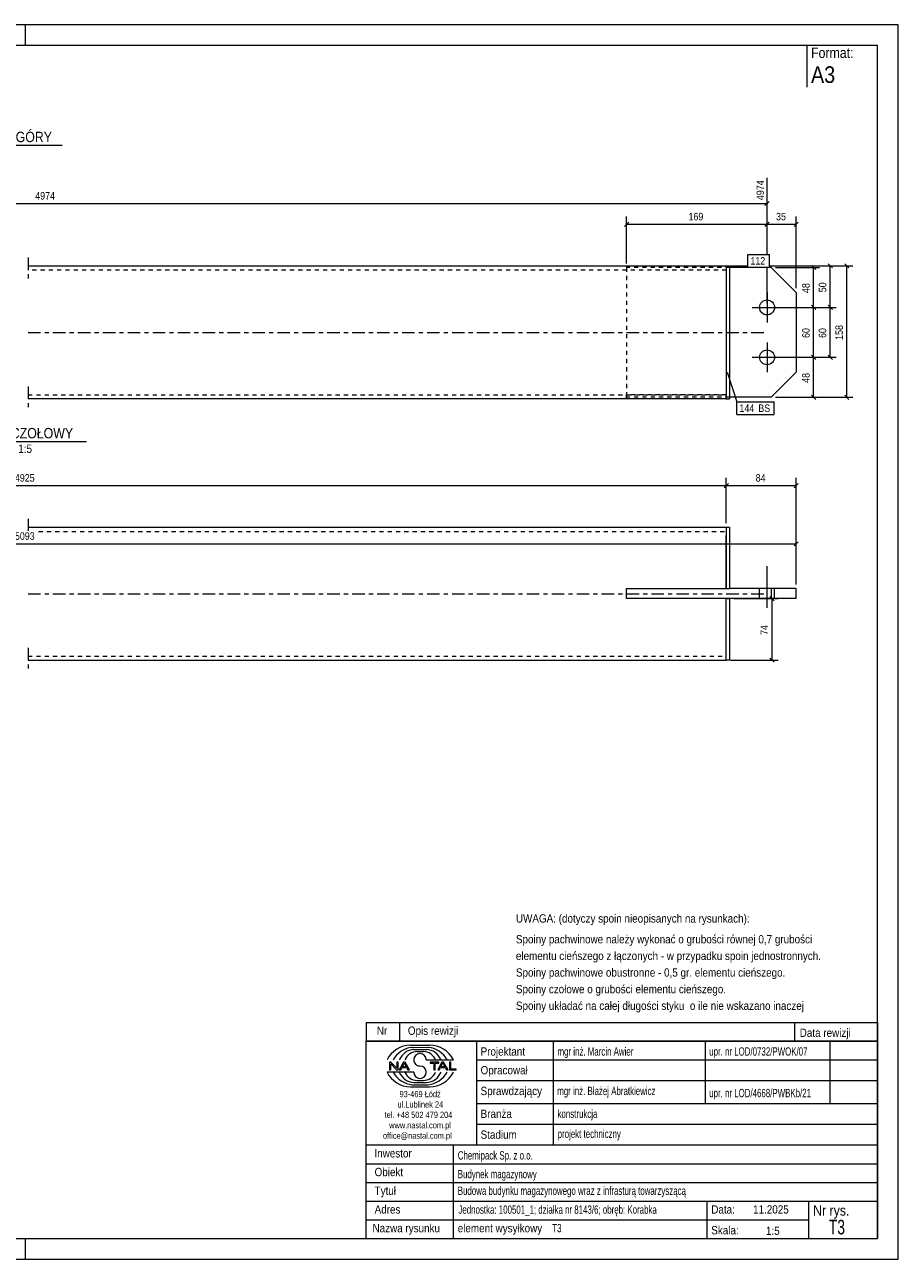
# Model space of a CAD drawing. Header units: millimetres. Extents: x 0 to 420, y 0 to 297.
# Tile 2 of 2: x 210 to 420, y 0 to 297. Entities that reach past the tile are written whole.
import ezdxf

# ---------------------------------------------------------------- set-up
doc = ezdxf.new("R2010")
doc.units = ezdxf.units.MM
for name, pattern in [('XKITLINE00', [0]), ('XKITLINE01', [4, 1, -1, 1, -1]), ('XKITLINE03', [6, 3, -1, 1, -1])]:
    doc.linetypes.add(name, pattern=pattern)
for name, color, linetype, lineweight in [('Arkusz rysunku', 3, 'Continuous', 0), ('Element', 2, 'Continuous', 0), ('Inny typ obiektu', 7, 'Continuous', 0), ('Wymiar', 4, 'Continuous', 0), ('Znak elementu', 2, 'Continuous', 0), ('Śruba', 3, 'Continuous', 0)]:
    doc.layers.add(name, color=color, linetype=linetype, lineweight=lineweight)
doc.styles.add('ARIAL', font='ARIAL.TTF')

msp = doc.modelspace()

# ---------------------------------------------------------------- linework, layer by layer
at = {"layer": 'Arkusz rysunku', "linetype": 'XKITLINE00', "lineweight": 0}
for p, q in [((420, 297), (0, 297)), ((210, 292), (210, 297)), ((420, 297), (415, 297)), ((420, 0), (420, 297)), ((415, 292), (5, 292)), ((415, 5), (415, 292)), ((5, 5), (415, 5)), ((210, 0), (210, 5)), ((0, 0), (420, 0))]:
    msp.add_line(p, q, dxfattribs=at)
at = {"layer": 'Element', "linetype": 'XKITLINE03', "lineweight": 0}
for p, q in [((210.62, 240.98), (210.62, 235.98)), ((210.62, 222.98), (388.62, 222.98)), ((210.62, 209.98), (210.62, 204.98)), ((210.62, 178.12), (210.62, 175.24)), ((210.62, 160.12), (388.62, 160.12)), ((210.62, 147.12), (210.62, 142.12))]:
    msp.add_line(p, q, dxfattribs=at)
at = {"layer": 'Element', "linetype": 'XKITLINE00', "lineweight": 0}
for p, q in [((210.62, 238.98), (378.62, 238.98)), ((378.62, 238.98), (378.62, 206.98)), ((378.62, 238.98), (379.42, 238.98)), ((379.42, 238.98), (379.42, 206.98)), ((389.42, 238.58), (379.42, 238.58)), ((389.42, 238.58), (395.42, 232.58)), ((378.62, 236.98), (378.62, 208.98)), ((395.42, 232.58), (395.42, 213.38)), ((395.42, 213.38), (389.42, 207.38)), ((378.62, 206.98), (210.62, 206.98)), ((378.62, 206.98), (379.42, 206.98)), ((389.42, 207.38), (379.42, 207.38)), ((210.62, 176.12), (378.62, 176.12)), ((378.62, 176.12), (378.62, 161.33)), ((378.62, 176.12), (379.42, 176.12)), ((379.42, 176.12), (379.42, 161.33)), ((378.62, 161.33), (378.62, 174.12)), ((354.62, 158.93), (354.62, 161.33)), ((354.62, 161.33), (378.62, 161.33)), ((378.62, 161.33), (379.42, 161.33)), ((395.42, 161.33), (379.42, 161.33)), ((389.42, 161.33), (389.42, 158.93)), ((395.42, 158.93), (395.42, 161.33)), ((378.62, 158.93), (354.62, 158.93)), ((378.62, 146.12), (378.62, 158.93)), ((378.62, 144.12), (378.62, 158.93)), ((378.62, 158.93), (379.42, 158.93)), ((395.42, 158.93), (379.42, 158.93)), ((379.42, 158.93), (379.42, 144.12)), ((210.62, 144.12), (378.62, 144.12)), ((379.42, 144.12), (378.62, 144.12))]:
    msp.add_line(p, q, dxfattribs=at)
at = {"layer": 'Element', "linetype": 'XKITLINE01', "lineweight": 0}
for p, q in [((378.62, 237.98), (210.62, 237.98)), ((354.62, 238.98), (354.62, 237.98)), ((354.62, 238.58), (354.62, 207.38)), ((379.42, 238.58), (354.62, 238.58)), ((378.62, 238.98), (378.62, 236.98)), ((378.62, 238.98), (378.62, 237.36)), ((378.62, 238.98), (378.62, 206.98)), ((378.62, 238.98), (379.42, 238.98)), ((379.42, 238.98), (379.42, 206.98)), ((210.62, 207.98), (378.62, 207.98)), ((378.62, 207.98), (354.62, 207.98)), ((354.62, 206.98), (354.62, 207.98)), ((378.62, 206.98), (378.62, 208.98)), ((379.42, 207.38), (354.62, 207.38)), ((378.62, 206.98), (379.42, 206.98)), ((378.62, 176.12), (378.62, 174.12)), ((213.15, 175.12), (378.62, 175.12)), ((354.62, 158.93), (354.62, 161.33)), ((354.62, 161.33), (379.42, 161.33)), ((379.42, 158.93), (354.62, 158.93)), ((378.62, 144.12), (378.62, 146.12)), ((210.62, 145.12), (378.62, 145.12))]:
    msp.add_line(p, q, dxfattribs=at)
at = {"layer": 'Inny typ obiektu', "linetype": 'XKITLINE00', "lineweight": 0}
for p, q in [((398, 292), (398, 282)), ((196.26, 268), (218.86, 268)), ((195.58, 196.74), (224.66, 196.74)), ((292, 57), (292, 52.5)), ((292, 57), (415, 57)), ((300, 57), (300, 52.5)), ((395, 57), (395, 52.5)), ((415, 57), (415, 52.5)), ((415, 52.5), (292, 52.5)), ((292, 5), (292, 52.5)), ((292, 52.5), (415, 52.5)), ((302.62, 51.49), (307.23, 51.5)), ((303.07, 50.99), (306.86, 51)), ((303.46, 50.49), (306.45, 50.49)), ((318.5, 52.5), (318.5, 27.5)), ((337, 27.5), (337, 52.5)), ((373.5, 52.5), (373.5, 37.5)), ((403.5, 52.5), (403.5, 37.5)), ((415, 52.5), (415, 5)), ((304.2, 49.98), (305.73, 49.99)), ((306.42, 47.99), (312.98, 47.99)), ((318.5, 48), (415, 48)), ((303.43, 45.01), (297, 45.01)), ((297.93, 47.44), (297.57, 47.44)), ((297.57, 47.44), (297.57, 45.56)), ((297.57, 45.56), (297.9, 45.56)), ((297.9, 47.04), (299.29, 45.56)), ((297.9, 45.56), (297.9, 47.04)), ((299.31, 45.96), (297.93, 47.44)), ((299.29, 45.56), (299.65, 45.56)), ((299.65, 47.44), (299.31, 47.44)), ((299.31, 47.44), (299.31, 45.96)), ((299.65, 45.56), (299.65, 47.44)), ((300.96, 47.44), (299.94, 45.56)), ((299.94, 45.56), (300.31, 45.56)), ((300.31, 45.56), (300.61, 46.13)), ((300.61, 46.13), (301.71, 46.13)), ((300.71, 46.33), (301.14, 47.24)), ((301.6, 46.33), (300.71, 46.33)), ((301.33, 47.44), (300.96, 47.44)), ((301.14, 47.24), (301.6, 46.33)), ((302.41, 45.56), (301.33, 47.44)), ((301.71, 46.13), (302.02, 45.56)), ((302.02, 45.56), (302.41, 45.56)), ((309.43, 47.44), (307.34, 47.44)), ((307.34, 47.44), (307.34, 47.22)), ((307.34, 47.22), (308.21, 47.22)), ((308.21, 47.22), (308.21, 45.56)), ((308.21, 45.56), (308.56, 45.56)), ((308.56, 45.56), (308.56, 47.22)), ((308.56, 47.22), (309.43, 47.22)), ((310.21, 47.44), (309.2, 45.56)), ((309.2, 45.56), (309.57, 45.56)), ((309.43, 47.22), (309.43, 47.44)), ((309.57, 45.56), (309.86, 46.13)), ((309.86, 46.13), (310.96, 46.13)), ((309.96, 46.33), (310.39, 47.24)), ((310.86, 46.33), (309.96, 46.33)), ((310.59, 47.44), (310.21, 47.44)), ((310.4, 47.24), (310.39, 47.24)), ((310.4, 47.24), (310.86, 46.33)), ((311.67, 45.56), (310.59, 47.44)), ((310.96, 46.13), (311.27, 45.56)), ((311.27, 45.56), (311.67, 45.56)), ((312.36, 47.44), (312.01, 47.44)), ((312.01, 47.44), (312.01, 45.56)), ((312.01, 45.56), (313.66, 45.56)), ((312.36, 45.78), (312.36, 47.44)), ((313.66, 45.78), (312.36, 45.78)), ((313.66, 45.56), (313.66, 45.78)), ((303.07, 42.01), (306.86, 42)), ((303.46, 42.51), (306.45, 42.51)), ((304.2, 43.02), (305.73, 43.01)), ((318.5, 43), (415, 43)), ((302.62, 41.51), (307.23, 41.5)), ((318.5, 37.5), (415, 37.5)), ((318.5, 32.5), (415, 32.5)), ((292, 27.5), (415, 27.5)), ((313, 5), (313, 27.5)), ((292, 23), (415, 23)), ((292, 18.5), (415, 18.5)), ((292, 14), (415, 14)), ((374, 5), (374, 14)), ((398.5, 5), (398.5, 14)), ((292, 9.5), (398.5, 9.5)), ((292, 5), (415, 5))]:
    msp.add_line(p, q, dxfattribs=at)
for centre, radius, start, end in [((302.72, 45.08), 6.42, 90.8317, 153.0136), ((303.67, 45), 6.02, 95.7347, 150.2266), ((306.22, 46.41), 4.08, 22.7023, 86.7527), ((306.24, 44.98), 6.04, 29.8256, 84.1252), ((307.25, 45.07), 6.43, 27.0191, 90.199), ((303.7, 46.42), 4.07, 93.3428, 157.3393), ((304.33, 46.6), 3.38, 92.229, 155.8008), ((304.92, 47.99), 1.49, 0.0741, 179.9259), ((304.92, 47.99), 1.49, 179.9259, 270), ((305.59, 46.6), 3.39, 24.2351, 87.5913), ((302.72, 47.92), 6.42, 206.9864, 269.1683), ((303.67, 48), 6.02, 209.7734, 264.2653), ((303.7, 46.58), 4.07, 202.6607, 266.6572), ((304.33, 46.4), 3.38, 204.1992, 267.771), ((304.92, 45.01), 1.49, 180.0741, 359.9259), ((304.92, 45), 1.49, 0.0741, 90), ((305.59, 46.4), 3.39, 272.4087, 335.7649), ((306.22, 46.59), 4.08, 273.2473, 337.2977), ((306.24, 48.02), 6.04, 275.8748, 330.1744), ((307.25, 47.93), 6.43, 269.801, 332.9809)]:
    msp.add_arc(centre, radius, start, end, dxfattribs=at)
at = {"layer": 'Wymiar', "linetype": 'XKITLINE00', "lineweight": 0}
for p, q in [((388.42, 241.68), (388.42, 260.14)), ((41.62, 253.98), (388.42, 253.98)), ((388.93, 254.49), (387.91, 253.47)), ((355.13, 249.49), (354.11, 248.47)), ((354.62, 239.58), (354.62, 250.84)), ((388.93, 249.49), (387.91, 248.47)), ((388.93, 249.49), (387.91, 248.47)), ((388.42, 241.68), (388.42, 250.84)), ((388.42, 241.68), (388.42, 250.84)), ((395.93, 249.49), (394.91, 248.47)), ((395.42, 233.58), (395.42, 250.84)), ((354.62, 248.98), (388.42, 248.98)), ((388.42, 248.98), (395.42, 248.98)), ((379.62, 238.98), (383.81, 238.98)), ((379.62, 238.98), (383.81, 238.98)), ((388.42, 229.98), (388.42, 238.68)), ((388.42, 229.98), (388.42, 238.68)), ((388.42, 229.98), (388.42, 238.68)), ((389.02, 238.98), (409.06, 238.98)), ((389.02, 238.98), (405.06, 238.98)), ((390.42, 238.58), (401.06, 238.58)), ((399.11, 239.09), (400.13, 238.07)), ((399.62, 228.98), (399.62, 238.58)), ((403.11, 239.49), (404.13, 238.47)), ((403.62, 228.98), (403.62, 238.98)), ((407.11, 239.49), (408.13, 238.47)), ((407.62, 207.38), (407.62, 238.98)), ((389.42, 228.98), (405.06, 228.98)), ((389.42, 228.98), (405.06, 228.98)), ((389.42, 228.98), (401.06, 228.98)), ((389.42, 228.98), (401.06, 228.98)), ((399.11, 229.49), (400.13, 228.47)), ((399.11, 229.49), (400.13, 228.47)), ((399.62, 216.98), (399.62, 228.98)), ((403.11, 229.49), (404.13, 228.47)), ((403.11, 229.49), (404.13, 228.47)), ((403.62, 216.98), (403.62, 228.98)), ((389.42, 216.98), (405.06, 216.98)), ((389.42, 216.98), (401.06, 216.98)), ((389.42, 216.98), (401.06, 216.98)), ((399.11, 217.49), (400.13, 216.47)), ((399.11, 217.49), (400.13, 216.47)), ((399.62, 207.38), (399.62, 216.98)), ((403.11, 217.49), (404.13, 216.47)), ((390.42, 207.38), (409.06, 207.38)), ((390.42, 207.38), (401.06, 207.38)), ((399.11, 207.89), (400.13, 206.87)), ((407.11, 207.89), (408.13, 206.87)), ((378.62, 177.12), (378.62, 187.98)), ((378.62, 177.12), (378.62, 187.98)), ((395.42, 162.33), (395.42, 187.98)), ((41.62, 186.12), (378.62, 186.12)), ((379.13, 186.63), (378.11, 185.62)), ((379.13, 186.63), (378.11, 185.62)), ((378.62, 186.12), (395.42, 186.12)), ((395.93, 186.63), (394.91, 185.62)), ((395.93, 172.63), (394.91, 171.62)), ((395.42, 162.33), (395.42, 173.98)), ((24.82, 172.12), (395.42, 172.12)), ((380.42, 158.93), (391.06, 158.93)), ((389.11, 159.43), (390.13, 158.42)), ((389.62, 144.12), (389.62, 158.93)), ((379.62, 144.12), (391.06, 144.12)), ((389.11, 144.63), (390.13, 143.62))]:
    msp.add_line(p, q, dxfattribs=at)
at = {"layer": 'Znak elementu', "linetype": 'XKITLINE00', "lineweight": 0}
for p, q in [((383.81, 241.68), (389.02, 241.68)), ((383.81, 238.68), (383.81, 241.68)), ((389.02, 238.68), (389.02, 241.68)), ((383.81, 238.68), (389.02, 238.68)), ((378.84, 213.44), (381.17, 206.24)), ((381.17, 206.24), (390.12, 206.24)), ((381.17, 203.24), (381.17, 206.24)), ((390.12, 203.24), (390.12, 206.24)), ((381.17, 203.24), (390.12, 203.24))]:
    msp.add_line(p, q, dxfattribs=at)
at = {"layer": 'Śruba', "linetype": 'XKITLINE00', "lineweight": 0}
for p, q in [((388.42, 232.58), (388.42, 225.38)), ((384.82, 228.98), (392.02, 228.98)), ((388.42, 220.58), (388.42, 213.38)), ((384.82, 216.98), (392.02, 216.98)), ((388.42, 156.73), (388.42, 166.73)), ((388.42, 156.73), (388.42, 166.73)), ((386.62, 158.93), (386.62, 161.33)), ((386.62, 158.93), (386.62, 161.33)), ((390.22, 158.93), (390.22, 161.33)), ((390.22, 158.93), (390.22, 161.33))]:
    msp.add_line(p, q, dxfattribs=at)
for centre in [(388.42, 228.98), (388.42, 216.98)]:
    msp.add_circle(centre, 1.8, dxfattribs=at)

# ---------------------------------------------------------------- texts
at = {"layer": 'Inny typ obiektu', "style": 'ARIAL'}
for s, height, width, p in [('Format:', 2.5, 0.85, (399, 289)), ('A3', 4, 0.85, (399, 283)), ('RZUT Z GÓRY', 2.5, 0.85, (196.26, 268.75)), ('WIDOK CZOŁOWY', 2.5, 0.85, (195.58, 197.49)), ('1:5', 2, 0.85, (208.27, 193.99)), ('UWAGA: (dotyczy spoin nieopisanych na rysunkach):', 2, 0.85, (328, 81)), ('Spoiny pachwinowe należy wykonać o grubości równej 0,7 grubości', 2, 0.85, (328, 76)), ('elementu cieńszego z łączonych - w przypadku spoin jednostronnych.', 2, 0.85, (328, 72)), ('Spoiny pachwinowe obustronne - 0,5 gr. elementu cieńszego.', 2, 0.85, (328, 68)), ('Spoiny czołowe o grubości elementu cieńszego.', 2, 0.85, (328, 64)), ('Spoiny układać na całej długości styku  o ile nie wskazano inaczej', 2, 0.85, (328, 60)), ('Nr', 2, 0.85, (294.54, 54)), ('Opis rewizji', 2, 0.85, (302, 54)), ('Data rewizji', 2, 0.85, (396.28, 53.5)), ('Projektant', 2, 0.85, (319.5, 49)), ('mgr inż. Marcin Awier', 2, 0.68, (338, 49)), ('upr. nr LOD/0732/PWOK/07', 2, 0.68, (374.5, 49)), ('Opracował', 2, 0.85, (319.5, 44.5)), ('Sprawdzający', 2, 0.85, (319.5, 39.5)), ('mgr inż. Błażej Abratkiewicz', 2, 0.68, (337.94, 39.5)), ('93-469 Łódź', 1.5, 0.85, (300, 39)), ('upr. nr LOD/4668/PWBKb/21', 2, 0.68, (374.5, 39)), ('ul.Lublinek 24', 1.5, 0.85, (299.5, 36.5)), ('Branża', 2, 0.85, (319.5, 34)), ('konstrukcja', 2, 0.68, (338, 34)), ('tel. +48 502 479 204', 1.5, 0.85, (296.41, 34)), ('www.nastal.com.pl', 1.5, 0.85, (297.5, 31.5)), ('office@nastal.com.pl', 1.5, 0.85, (296, 29)), ('Stadium', 2, 0.85, (319.5, 29)), ('projekt techniczny', 2, 0.68, (338.04, 29.19)), ('Inwestor', 2, 0.85, (293.96, 24.5)), ('Chemipack Sp. z o.o.', 2, 0.68, (314, 24)), ('Obiekt', 2, 0.85, (294, 20)), ('Budynek magazynowy', 2, 0.68, (314, 19.5)), ('Tytuł', 2, 0.85, (294, 15.5)), ('Budowa budynku magazynowego wraz z infrasturą towarzyszącą', 2, 0.68, (314, 15.5)), ('Adres', 2, 0.85, (294, 11)), ('Jednostka: 100501_1; działka nr 8143/6; obręb: Korabka', 2, 0.68, (314.16, 10.96)), ('Data:', 2, 0.85, (375, 11)), ('11.2025', 2, 0.85, (385.06, 11)), ('Nr rys.', 2.5, 0.85, (399.5, 10.5)), ('T3', 3.5, 0.68, (403.29, 6)), ('Nazwa rysunku', 2, 0.85, (293.5, 6.5)), ('element wysyłkowy', 2, 0.85, (314, 6.5)), ('T3', 2, 0.68, (336.75, 6.5)), ('Skala:', 2, 0.85, (375, 6)), ('1:5', 2, 0.85, (388.16, 5.85))]:
    msp.add_text(s, height=height, dxfattribs=dict(at, width=width)).set_placement(p)
at = {"layer": 'Wymiar', "style": 'ARIAL', "width": 0.85}
for s, p in [('4974', (387.7, 254.8)), ('48', (398.66, 232.44)), ('50', (402.66, 232.64)), ('60', (398.66, 221.64)), ('60', (402.66, 221.64)), ('158', (406.66, 221.18)), ('48', (398.66, 210.84)), ('74', (388.66, 150.19))]:
    msp.add_text(s, height=1.8, rotation=90.0002, dxfattribs=at).set_placement(p)
for s, p in [('4974', (212.35, 254.94)), ('169', (369.52, 249.94)), ('35', (390.58, 249.94)), ('4925', (207.45, 187.08)), ('84', (385.68, 187.08)), ('5093', (207.45, 173.08))]:
    msp.add_text(s, height=1.8, dxfattribs=at).set_placement(p)
at = {"layer": 'Znak elementu', "style": 'ARIAL', "width": 0.85}
for s, p in [('112', (384.41, 239.28)), ('144', (381.77, 203.84)), ('BS', (386.31, 203.84))]:
    msp.add_text(s, height=1.8, dxfattribs=at).set_placement(p)

doc.saveas('drawing.dxf')
